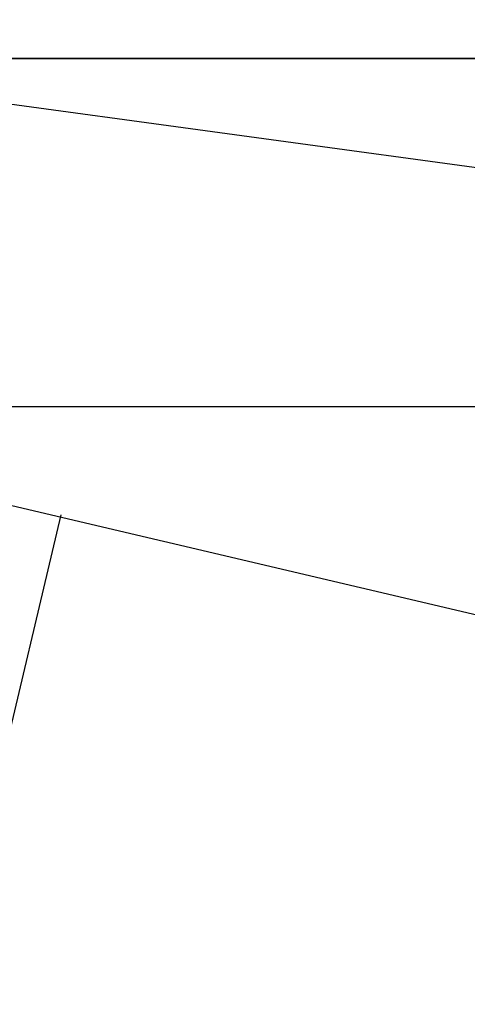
# Model space of a CAD drawing. Header units: feet. Extents: x -79 to 198, y -22 to 181.
# Tile 20 of 256: x 68.929 to 69.7, y 17.68 to 19.378. Entities that reach past the tile are written whole.
import ezdxf

# ---------------------------------------------------------------- set-up
doc = ezdxf.new("R2010")
doc.units = ezdxf.units.FT
doc.layers.add('A-LINEA', color=7, linetype='CONTINUOUS')
doc.layers.add('A-MURO-CONCRETO', color=8, linetype='CONTINUOUS')

msp = doc.modelspace()

# ---------------------------------------------------------------- linework, layer by layer
at = {"layer": 'A-LINEA'}
msp.add_line((66.9467, 9.8444), (69, 18.5244), dxfattribs=at)
msp.add_lwpolyline([(72.8667, 19.3111), (72.4933, 17.6978), (68.1867, 18.7111), (68.5733, 20.3378), (72.8667, 19.3111)], dxfattribs=at)
at = {"layer": 'A-MURO-CONCRETO'}
for points in [[(68.5733, 20.3378), (72.8667, 19.3111), (68.3333, 19.3111), (68.5733, 20.3378), (68.5733, 20.3378)], [(68.3333, 19.3111), (68.1867, 18.7111), (72.7333, 18.7111), (68.3333, 19.3111)], [(68.3333, 19.3111), (72.8667, 19.3111), (72.7333, 18.7111), (68.3333, 19.3111), (68.3333, 19.3111)], [(68.1867, 18.7111), (72.7333, 18.7111), (72.4933, 17.6978), (68.1867, 18.7111), (68.1867, 18.7111)]]:
    msp.add_lwpolyline(points, dxfattribs=at)

doc.saveas('drawing.dxf')
